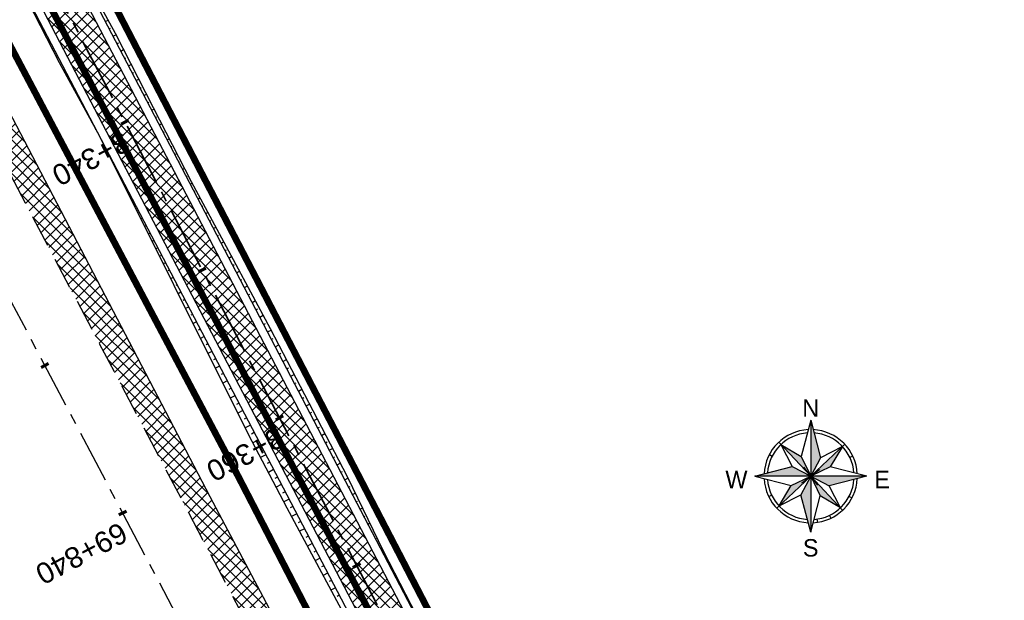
# Model space of a CAD drawing. Header units: metres. Extents: x 7529682 to 7533751, y 5721195 to 5727842.
# Tile 39 of 179: x 7531267 to 7531326, y 5724820 to 5724855. Entities that reach past the tile are written whole.
import ezdxf
from ezdxf.enums import TextEntityAlignment as Align

# ---------------------------------------------------------------- set-up
doc = ezdxf.new("R2010")
doc.units = ezdxf.units.M
for name, pattern in [('817-dzialki-09-05-04$0$HIDDEN', [0.375, 0.25, -0.125]), ('ACAD_ISO05W100', [33, 24, -3, 0, -3, 0, -3]), ('CENTER', [50.8, 31.75, -6.35, 6.35, -6.35]), ('CENTER2', [28.575, 19.05, -3.175, 3.175, -3.175]), ('HIDDEN', [9.525, 6.35, -3.175])]:
    doc.linetypes.add(name, pattern=pattern)
for name, color, linetype in [('C-DROGI-SYTUACJA', 7, 'Continuous'), ('C-DROGI-SYTUACJA-ETYKIETY', 7, 'Continuous'), ('D-hatch-pobocza', 131, 'Continuous'), ('D-pobocza', 60, 'Continuous'), ('D-rowy', 160, 'Continuous'), ('D-skarpa', 2, 'Continuous'), ('D-skarpa-kreskowanie', 2, 'Continuous')]:
    doc.layers.add(name, color=color, linetype=linetype)
for name, color, linetype, lineweight, true_color in [('D-ewidencja-numery', 7, 'Continuous', 50, 0x40ff00), ('D-hatch-ciag-pieszo-rowerowy', 7, 'Continuous', 13, 0xff9f80), ('D-LR-etap-III', 7, '817-dzialki-09-05-04$0$HIDDEN', 50, 0x00008f)]:
    doc.layers.add(name, color=color, linetype=linetype, lineweight=lineweight, true_color=true_color)
for name, color, linetype, lineweight in [('D-krawędzie', 3, 'Continuous', 30), ('D-obrzeża', 2, 'Continuous', 30), ('D-opisy', 2, 'Continuous', 30), ('D-oś', 10, 'CENTER', 30), ('D-pas-drogowy', 7, 'ACAD_ISO05W100', 50), ('PARSI', 252, 'Continuous', 13)]:
    doc.layers.add(name, color=color, linetype=linetype, lineweight=lineweight)
doc.layers.add('poprzeczki', color=7, linetype='Continuous', true_color=0x0000c7)
doc.styles.add('North Arrow Text', font='txt', dxfattribs={"height": 0.1})
doc.styles.get("Standard").update_dxf_attribs({"font": 'arial.ttf'})

# ---------------------------------------------------------------- blocks, each defined once
blk = doc.blocks.new('KRZYZ')
at = {"layer": 'PARSI'}
for p, q in [((0, -5), (0, 5)), ((5, 0), (-5, 0))]:
    blk.add_line(p, q, dxfattribs=at)
blk = doc.blocks.new('orientacja')
at = {"layer": 'D-opisy', "lineweight": 25}
h = blk.add_hatch(color=256, dxfattribs=at)
h.paths.add_polyline_path([(6529063.97, 5548109.12), (6529063.97, 5548093.21), (6529066.73, 5548098.47)])
h.paths.add_polyline_path([(6529072.97, 5548101.66), (6529063.97, 5548093.21), (6529069.55, 5548095.88)])
h.paths.add_polyline_path([(6529079.89, 5548093.21), (6529063.97, 5548093.21), (6529069.23, 5548090.45)])
h.paths.add_polyline_path([(6529063.97, 5548093.21), (6529066.65, 5548087.63), (6529072.42, 5548084.21)])
h.paths.add_polyline_path([(6529063.97, 5548093.21), (6529061.21, 5548087.94), (6529063.97, 5548077.29)])
h.paths.add_polyline_path([(6529063.97, 5548093.21), (6529058.4, 5548090.53), (6529054.98, 5548084.75)])
h.paths.add_polyline_path([(6529058.71, 5548095.97), (6529048.06, 5548093.21), (6529063.97, 5548093.21)])
h.paths.add_polyline_path([(6529061.29, 5548098.78), (6529055.52, 5548102.2), (6529063.97, 5548093.21)])
for points in [[(6529063.97, 5548109.12), (6529061.29, 5548098.78)], [(6529063.97, 5548109.12), (6529063.97, 5548077.29)], [(6529063.97, 5548109.12), (6529066.73, 5548098.47)], [(6529063.97, 5548093.21), (6529054.89, 5548102.87)], [(6529055.52, 5548102.2), (6529058.71, 5548095.97)], [(6529055.52, 5548102.2), (6529061.29, 5548098.78)], [(6529063.97, 5548093.21), (6529073.64, 5548102.28)], [(6529072.97, 5548101.66), (6529066.73, 5548098.47)], [(6529072.97, 5548101.66), (6529069.55, 5548095.88)], [(6529052.23, 5548099.36), (6529053.04, 5548098.94)], [(6529061.29, 5548098.78), (6529063.97, 5548093.21)], [(6529075.92, 5548098.95), (6529075.1, 5548098.55)], [(6529048.06, 5548093.21), (6529058.71, 5548095.97)], [(6529058.71, 5548095.97), (6529063.97, 5548093.21)], [(6529066.73, 5548098.47), (6529063.97, 5548093.21)], [(6529079.89, 5548093.21), (6529048.06, 5548093.21)], [(6529048.06, 5548093.21), (6529058.4, 5548090.53)], [(6529063.97, 5548093.21), (6529054.31, 5548084.13)], [(6529058.4, 5548090.53), (6529063.97, 5548093.21)], [(6529063.97, 5548093.21), (6529061.21, 5548087.94)], [(6529069.55, 5548095.88), (6529063.97, 5548093.21)], [(6529063.97, 5548093.21), (6529073.05, 5548083.54)], [(6529063.97, 5548093.21), (6529069.23, 5548090.45)], [(6529063.97, 5548093.21), (6529066.65, 5548087.63)], [(6529079.89, 5548093.21), (6529069.23, 5548090.45)], [(6529079.89, 5548093.21), (6529069.55, 5548095.88)], [(6529054.98, 5548084.75), (6529058.4, 5548090.53)], [(6529072.42, 5548084.21), (6529069.23, 5548090.45)], [(6529052.02, 5548087.46), (6529052.85, 5548087.86)], [(6529054.98, 5548084.75), (6529061.21, 5548087.94)], [(6529063.97, 5548077.29), (6529061.21, 5548087.94)], [(6529063.97, 5548077.29), (6529066.65, 5548087.63)], [(6529072.42, 5548084.21), (6529066.65, 5548087.63)], [(6529074.9, 5548087.47), (6529075.71, 5548087.05)], [(6529069.32, 5548082.08), (6529069.72, 5548081.26)], [(6529065.76, 5548080.99), (6529065.89, 5548080.09)]]:
    blk.add_lwpolyline(points, dxfattribs=at)
for radius, start, end in [(13.26, 92.995, 177.005), (12.34, 94.3434, 175.6566), (13.26, 2.995, 87.005), (12.34, 4.3434, 85.6566), (13.26, 182.995, 267.005), (12.34, 184.3434, 265.6566), (13.26, 272.995, 357.005), (12.34, 274.3434, 355.6566)]:
    blk.add_arc((6529063.97, 5548093.21), radius, start, end, dxfattribs=at)
at = {"layer": 'D-opisy', "lineweight": 25, "xscale": 0.6489600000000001, "yscale": 0.6489600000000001, "zscale": 0.6489600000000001, "rotation": 306.822681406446}
blk.add_blockref('KRZYZ', (6529063.97, 5548093.21), dxfattribs=at)
at = {"layer": 'D-opisy', "lineweight": 25, "style": 'North Arrow Text'}
for s, p in [('N', (6529063.97, 5548108.61)), ('W', (6529042.87, 5548088.29)), ('E', (6529084.28, 5548088.29)), ('S', (6529063.97, 5548068.88))]:
    blk.add_text(s, height=4.96, dxfattribs=at).set_placement(p, align=Align.BOTTOM_CENTER)
blk = doc.blocks.new('AeccTickLine')
at = {"color": 0, "linetype": 'ByBlock', "lineweight": -2}
blk.add_line((0, 1), (0, -1), dxfattribs=at)

msp = doc.modelspace()

# ---------------------------------------------------------------- hatches: boundary and pattern name
at = {"layer": 'D-hatch-ciag-pieszo-rowerowy'}
h = msp.add_hatch(dxfattribs=at)
h.set_pattern_fill('ANSI37', color=256, scale=0.15, style=0)
h.set_pattern_definition([(45, (0.88535, 0.46493), (-0.33675960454, 0.33675960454), []), (135, (0.88535, 0.46493), (-0.33675960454, -0.33675960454), [])])
h.paths.add_polyline_path([(7531176.002, 5725035.633), (7531173.776, 5725034.493), (7531202.515, 5724979.795), (7531233.696, 5724920.95), (7531258.824, 5724873.473), (7531292.225, 5724809.507), (7531303.703, 5724787.477), (7531306.47, 5724787.579), (7531294.441, 5724810.665), (7531261.037, 5724874.637), (7531235.905, 5724922.12), (7531204.726, 5724980.962)])
at = {"layer": 'D-hatch-pobocza'}
h = msp.add_hatch(dxfattribs=at)
h.set_pattern_fill('ANSI37', color=256, scale=0.15, style=0)
h.set_pattern_definition([(45, (0, 0), (-0.33675960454, 0.33675960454), []), (135, (0, 0), (-0.33675960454, -0.33675960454), [])])
h.paths.add_polyline_path([(7531224.12, 5724929.62), (7531213.15, 5724949.98), (7531200.73, 5724973.91), (7531188.83, 5724996.41), (7531176.89, 5725019.33), (7531166.91, 5725038.07), (7531158.98, 5725054.059), (7531158.142, 5725051.386), (7531167.38, 5725033.767), (7531197.165, 5724976.988), (7531228.151, 5724918.034), (7531253.153, 5724870.491), (7531286.796, 5724806.654), (7531296.235, 5724788.675), (7531298.776, 5724787.518), (7531278.14, 5724826.49), (7531263.88, 5724853.83), (7531259.01, 5724862.85), (7531247.51, 5724884.88), (7531235.21, 5724908.21)])

# ---------------------------------------------------------------- linework, layer by layer
at = {"layer": 'C-DROGI-SYTUACJA', "color": 10, "linetype": 'CENTER2', "lineweight": 35, "ltscale": 0.2}
msp.add_lwpolyline([(7531156.869, 5725074.83), (7531166.993, 5725055.55, -0.068732), (7531168.479, 5725051.432), (7531169.1, 5725048.503, 0.068783), (7531171.89, 5725040.776), (7531203.621, 5724980.378), (7531234.8, 5724921.535), (7531259.931, 5724874.055), (7531293.333, 5724810.086), (7531313.16, 5724772.033), (7531341.529, 5724719.923, -0.009023), (7531346.533, 5724710.322), (7531363.735, 5724675.815), (7531380.065, 5724644.823), (7531398.584, 5724609.363), (7531424.897, 5724559.228), (7531446.142, 5724518.961), (7531474.816, 5724464.452), (7531498.201, 5724419.897)], format="xyb", dxfattribs=at)
at = {"layer": 'D-ewidencja-numery', "color": 12, "ltscale": 15, "true_color": 0xc70000}
msp.add_lwpolyline([(7531166.31, 5725074.58), (7531172.29, 5725062.58), (7531170.59, 5725055.606), (7531173.733, 5725044.081), (7531215.342, 5724964.86), (7531238.054, 5724921.685), (7531262.39, 5724875.283), (7531295.587, 5724811.266), (7531348.488, 5724712.363), (7531363.741, 5724682.684), (7531366.987, 5724675.865), (7531382.541, 5724646.111), (7531401.299, 5724610.875), (7531428.965, 5724558.862), (7531449.111, 5724520.398), (7531477.293, 5724465.831), (7531500.996, 5724421.113)], dxfattribs=at)
at = {"layer": 'D-krawędzie', "linetype": 'HIDDEN', "ltscale": 0.3, "flags": 128}
msp.add_lwpolyline([(7530572.01, 5726166.06), (7530620.381, 5726072.761), (7530641.555, 5726032.008), (7530660.961, 5725995.07), (7530689.128, 5725941.54), (7530707.336, 5725907.032), (7530725.256, 5725873.093), (7530743.97, 5725837.654), (7530770.527, 5725787.119), (7530787.864, 5725754.267), (7530809.898, 5725712.542), (7530824.739, 5725684.389), (7530840.856, 5725653.693), (7530860.675, 5725616.154), (7530865.283, 5725607.394), (7530878.05, 5725583.08), (7530918.172, 5725507.178), (7530950.163, 5725446.305), (7530993.419, 5725364.265), (7531022.766, 5725308.719), (7531053.81, 5725249.872), (7531081.166, 5725197.875), (7531103.902, 5725154.541), (7531128.123, 5725108.448), (7531149.3, 5725068.25), (7531167.38, 5725033.767), (7531197.165, 5724976.988), (7531228.151, 5724918.034), (7531253.153, 5724870.491), (7531286.796, 5724806.654), (7531306.74, 5724768.665), (7531335.094, 5724714.652), (7531357.319, 5724672.439), (7531373.645, 5724641.454), (7531392.162, 5724605.999), (7531418.48, 5724555.853), (7531439.727, 5724515.582), (7531468.399, 5724461.077), (7531491.782, 5724416.528), (7531531.99, 5724339.833), (7531557.227, 5724291.659), (7531569.852, 5724267.577), (7531591.376, 5724226.548), (7531610.004, 5724191.103), (7531616.883, 5724177.999), (7531629.985, 5724153.025), (7531641.007, 5724132.022), (7531664.906, 5724087.617), (7531677.644, 5724064.786), (7531683.112, 5724054.988), (7531686.753, 5724048.18), (7531695.448, 5724031.697), (7531703.749, 5724015.917), (7531709.214, 5724005.514), (7531719.389, 5723986.147), (7531726.295, 5723973), (7531732.741, 5723960.736), (7531735.13, 5723956.19)], dxfattribs=at)
at = {"layer": 'D-LR-etap-III', "ltscale": 10, "flags": 128}
msp.add_lwpolyline([(7531750.474, 5723895.103, 0.4, 0.4, 0), (7531750.505, 5723895.13, 0.4, 0.4, 0), (7531682.71, 5724022.92, 0.4, 0.4, 0), (7531619.177, 5724147.204, 0.4, 0.4, 0), (7531592.309, 5724198.489, 0.4, 0.4, 0), (7531553.264, 5724272.919, 0.4, 0.4, 0), (7531504.02, 5724366.79, 0.4, 0.4, 0), (7531482.09, 5724407.62, 0.4, 0.4, 0), (7531412.35, 5724541.183, 0.4, 0.4, 0), (7531388.464, 5724586.93, 0.4, 0.4, 0), (7531345.12, 5724669.94, 0.4, 0.4, 0), (7531127.66, 5725081.67, 0.4, 0.4, 0), (7531059.253, 5725211.041, 0.4, 0.4, 0), (7531008.007, 5725307.954, 0.4, 0.4, 0), (7530964.182, 5725390.836, 0.4, 0.4, 0), (7530914.557, 5725484.684, 0.4, 0.4, 0), (7530865.243, 5725577.494, 0.4, 0.4, 0), (7530840.085, 5725624.059, 0.4, 0.4, 0), (7530802.56, 5725694.925, 0.4, 0.4, 0), (7530755.54, 5725787.51, 0.4, 0.4, 0), (7530708.718, 5725876.303, 0.4, 0.4, 0), (7530695.12, 5725902.09, 0.4, 0.4, 0), (7530642.914, 5726001.078, 0.4, 0.4, 0), (7530634.935, 5726016.147, 0.4, 0.4, 0), (7530610.82, 5726061.93, 0.4, 0.4, 0), (7530610.82, 5726061.93, 0.4, 0.4, 0), (7530607.21, 5726063.51, 0.4, 0.4, 0), (7530597.42, 5726080.68, 0.4, 0.4, 0), (7530591.16, 5726088.44, 0.4, 0.4, 0), (7530581.28, 5726107.21, 0.4, 0.4, 0), (7530571.29, 5726130.56, 0.4, 0.4, 0), (7530549.555, 5726171.527, 0.4, 0.4, 0), (7530531.014, 5726206.474, 0.4, 0.4, 0), (7530516.461, 5726236.017, 0.4, 0.4, 0), (7530500.799, 5726266.141, 0.4, 0.4, 0), (7530491.35, 5726283.94, 0.4, 0.4, 0), (7530482.4, 5726303.41, 0.4, 0.4, 0), (7530482.4, 5726303.41, 0.4, 0.4, 0), (7530450.41, 5726357.28, 0.4, 0.4, 0), (7530397.759, 5726458.5, 0.4, 0.4, 0), (7530334.708, 5726583.665, 0.4, 0.4, 0), (7530303.939, 5726645.168, 0.4, 0.4, 0), (7530300.51, 5726651.778, 0.4, 0.4, 0), (7530289.214, 5726671.967, 0.4, 0.4, 0), (7530281.54, 5726685.57, 0.4, 0.4, 0), (7530261.371, 5726724.163, 0.4, 0.4, 0), (7530254.03, 5726738.21, 0.4, 0.4, 0), (7530197.22, 5726845.06, 0.4, 0.4, 0), (7530194.71, 5726849.15, 0.4, 0.4, 0), (7530195.92, 5726850.75, 0.4, 0.4, 0), (7530170.547, 5726892.961, 0.4, 0.4, 0), (7530143.175, 5726945.066, 0.4, 0.4, 0), (7530105.06, 5727018.32, 0.4, 0.4, 0), (7530100.06, 5727027.16, 0.4, 0.4, 0), (7530062.319, 5727099.625, 0.4, 0.4, 0), (7530015.379, 5727189.42, 0.4, 0.4, 0), (7529983.208, 5727250.207, 0.4, 0.4, 0), (7529953.284, 5727306.747, 0.4, 0.4, 0), (7529900.671, 5727406.159, 0.4, 0.4, 0), (7529890.63, 5727425.131, 0.4, 0.4, 0), (7529875.155, 5727454.426, 0.4, 0.4, 0), (7529857.56, 5727487.787, 0.4, 0.4, 0), (7529835.194, 5727530.193, 0.4, 0.4, 0), (7529811.741, 5727574.662, 0.4, 0.4, 0), (7529792.102, 5727611.923, 0.4, 0.4, 0), (7529768.066, 5727657.47, 0.4, 0.4, 0), (7529755.211, 5727682.131, 0.4, 0.4, 0), (7529753.31, 5727681.13, 0.4, 0.4, 0), (7529739.21, 5727707.77, 0.4, 0.4, 0), (7529735.395, 5727711.252, 0.4, 0.4, 0), (7529725.42, 5727730.2, 0.4, 0.4, 0), (7529723.55, 5727729.88, 0.4, 0.4, 0), (7529695.567, 5727782.932, 0.4, 0.4, 0), (7529717.68, 5727794.024, 0.4, 0.4, 0), (7529736.275, 5727758.647, 0.4, 0.4, 0), (7529736.275, 5727758.647, 0.4, 0.4, 0), (7529744.511, 5727750.406, 0.4, 0.4, 0), (7529744.511, 5727750.406, 0.4, 0.4, 0), (7529750.283, 5727738.55, 0.4, 0.4, 0), (7529777.109, 5727687.569, 0.4, 0.4, 0), (7529796.515, 5727651.33, 0.4, 0.4, 0), (7529814.938, 5727616.793, 0.4, 0.4, 0), (7529839.007, 5727572.304, 0.4, 0.4, 0), (7529860.618, 5727532.509, 0.4, 0.4, 0), (7529882.349, 5727491.504, 0.4, 0.4, 0), (7529904.865, 5727449.096, 0.4, 0.4, 0), (7529920.747, 5727418.885, 0.4, 0.4, 0), (7529946.677, 5727368.547, 0.4, 0.4, 0), (7529972.025, 5727320.573, 0.4, 0.4, 0), (7529987.74, 5727290.153, 0.4, 0.4, 0), (7529996.497, 5727273.662, 0.4, 0.4, 0), (7530017.541, 5727234.203, 0.4, 0.4, 0), (7530033.054, 5727204.864, 0.4, 0.4, 0), (7530051.623, 5727170.223, 0.4, 0.4, 0), (7530069.277, 5727137.016, 0.4, 0.4, 0), (7530089.385, 5727097.534, 0.4, 0.4, 0), (7530109.713, 5727060.747, 0.4, 0.4, 0), (7530136.77, 5727011.64, 0.4, 0.4, 0), (7530162.447, 5726962.744, 0.4, 0.4, 0), (7530187.674, 5726916.992, 0.4, 0.4, 0), (7530207.821, 5726879.335, 0.4, 0.4, 0), (7530230.626, 5726834.519, 0.4, 0.4, 0), (7530262.288, 5726776.618, 0.4, 0.4, 0), (7530277.51, 5726760.213, 0.4, 0.4, 0), (7530286.037, 5726744.107, 0.4, 0.4, 0), (7530288.097, 5726735.884, 0.4, 0.4, 0), (7530290.394, 5726725.047, 0.4, 0.4, 0), (7530296.177, 5726713.583, 0.4, 0.4, 0), (7530302.726, 5726701.182, 0.4, 0.4, 0), (7530325.685, 5726657.466, 0.4, 0.4, 0), (7530343.244, 5726623.649, 0.4, 0.4, 0), (7530360.23, 5726591.747, 0.4, 0.4, 0), (7530383.209, 5726548.059, 0.4, 0.4, 0), (7530406.018, 5726503.606, 0.4, 0.4, 0), (7530427.465, 5726462.62, 0.4, 0.4, 0), (7530447.928, 5726424.388, 0.4, 0.4, 0), (7530471.127, 5726379.921, 0.4, 0.4, 0), (7530490.501, 5726343.033, 0.4, 0.4, 0), (7530509.499, 5726306.733, 0.4, 0.4, 0), (7530529.89, 5726267.244, 0.4, 0.4, 0), (7530543.852, 5726238.99, 0.4, 0.4, 0), (7530554.809, 5726218.944, 0.4, 0.4, 0), (7530559.027, 5726212.223, 0.4, 0.4, 0), (7530563.061, 5726206.41, 0.4, 0.4, 0), (7530566.934, 5726200.464, 0.4, 0.4, 0), (7530569.771, 5726194.902, 0.4, 0.4, 0), (7530571.473, 5726191.282, 0.4, 0.4, 0), (7530572.839, 5726188.025, 0.4, 0.4, 0), (7530575.295, 5726182.035, 0.4, 0.4, 0), (7530579.737, 5726173.306, 0.4, 0.4, 0), (7530583.3, 5726167.41, 0.4, 0.4, 0), (7530593.4, 5726163.33, 0.4, 0.4, 0), (7530598.618, 5726155.264, 0.4, 0.4, 0), (7530608.258, 5726140.497, 0.4, 0.4, 0), (7530603.27, 5726136.83, 0.4, 0.4, 0), (7530606.53, 5726131.84, 0.4, 0.4, 0), (7530604.239, 5726124.217, 0.4, 0.4, 0), (7530605.847, 5726121.63, 0.4, 0.4, 0), (7530608.972, 5726116.164, 0.4, 0.4, 0), (7530618.114, 5726097.791, 0.4, 0.4, 0), (7530651.213, 5726034.96, 0.4, 0.4, 0), (7530670.244, 5725998.611, 0.4, 0.4, 0), (7530698.075, 5725945.953, 0.4, 0.4, 0), (7530716.506, 5725911.305, 0.4, 0.4, 0), (7530735.223, 5725875.667, 0.4, 0.4, 0), (7530752.504, 5725842.155, 0.4, 0.4, 0), (7530778.311, 5725793.501, 0.4, 0.4, 0), (7530797.5, 5725756.382, 0.4, 0.4, 0), (7530812.519, 5725728.289, 0.4, 0.4, 0), (7530820.039, 5725713.16, 0.4, 0.4, 0), (7530822.422, 5725710.194, 0.4, 0.4, 0), (7530833.155, 5725688.801, 0.4, 0.4, 0), (7530849.629, 5725656.159, 0.4, 0.4, 0), (7530867.983, 5725621.964, 0.4, 0.4, 0), (7530872.63, 5725612.888, 0.4, 0.4, 0), (7530880.354, 5725597.595, 0.4, 0.4, 0), (7530883.839, 5725593.389, 0.4, 0.4, 0), (7530891.782, 5725587.763, 0.4, 0.4, 0), (7530895.039, 5725584.281, 0.4, 0.4, 0), (7530897.034, 5725580.941, 0.4, 0.4, 0), (7530900.952, 5725579.946, 0.4, 0.4, 0), (7530904.81, 5725571.977, 0.4, 0.4, 0), (7530903.682, 5725568.566, 0.4, 0.4, 0), (7530908.901, 5725558.845, 0.4, 0.4, 0), (7530910.252, 5725545.672, 0.4, 0.4, 0), (7530912.873, 5725538.646, 0.4, 0.4, 0), (7530945.278, 5725478.464, 0.4, 0.4, 0), (7530959.692, 5725450.246, 0.4, 0.4, 0), (7531002.827, 5725368.192, 0.4, 0.4, 0), (7531044.704, 5725290.314, 0.4, 0.4, 0), (7531064.099, 5725253.213, 0.4, 0.4, 0), (7531083.01, 5725216.678, 0.4, 0.4, 0), (7531113.013, 5725158.466, 0.4, 0.4, 0), (7531137.364, 5725113.071, 0.4, 0.4, 0), (7531150.831, 5725086.712, 0.4, 0.4, 0), (7531159.746, 5725076.641, 0.4, 0.4, 0), (7531166.31, 5725074.58, 0.4, 0.4, 0), (7531172.29, 5725062.58, 0.4, 0.4, 0), (7531170.59, 5725055.606, 0.4, 0.4, 0), (7531173.733, 5725044.081, 0.4, 0.4, 0), (7531215.342, 5724964.86, 0.4, 0.4, 0), (7531238.054, 5724921.685, 0.4, 0.4, 0), (7531262.39, 5724875.283, 0.4, 0.4, 0), (7531295.587, 5724811.266, 0.4, 0.4, 0), (7531348.488, 5724712.363, 0.4, 0.4, 0), (7531363.741, 5724682.684, 0.4, 0.4, 0), (7531366.987, 5724675.865, 0.4, 0.4, 0), (7531382.541, 5724646.111, 0.4, 0.4, 0), (7531401.299, 5724610.875, 0.4, 0.4, 0), (7531428.965, 5724558.862, 0.4, 0.4, 0), (7531449.111, 5724520.398, 0.4, 0.4, 0), (7531477.293, 5724465.831, 0.4, 0.4, 0), (7531500.996, 5724421.113, 0.4, 0.4, 0), (7531512.122, 5724400.549, 0.4, 0.4, 0), (7531513.782, 5724396.757, 0.4, 0.4, 0), (7531526.32, 5724379.39, 0.4, 0.4, 0), (7531566.784, 5724302.736, 0.4, 0.4, 0), (7531612.277, 5724225.61, 0.4, 0.4, 0), (7531620.493, 5724210.548, 0.4, 0.4, 0), (7531631.578, 5724196.258, 0.4, 0.4, 0), (7531653.484, 5724152.434, 0.4, 0.4, 0), (7531661.151, 5724128.494, 0.4, 0.4, 0), (7531673.881, 5724101.186, 0.4, 0.4, 0), (7531684.691, 5724081.184, 0.4, 0.4, 0), (7531699.212, 5724051.17, 0.4, 0.4, 0), (7531704.034, 5724040.584, 0.4, 0.4, 0), (7531704.034, 5724040.584, 0.4, 0.4, 0), (7531703.913, 5724037.17, 0.4, 0.4, 0), (7531736.42, 5723969.232, 0.4, 0.4, 0), (7531738.285, 5723967.699, 0.4, 0.4, 0), (7531742.181, 5723962.346, 0.4, 0.4, 0), (7531744.286, 5723958.616, 0.4, 0.4, 0), (7531755.393, 5723944.193, 0.4, 0.4, 0), (7531758.69, 5723936.76, 0.4, 0.4, 0), (7531780.08, 5723929.25, 0.4, 0.4, 0), (7531792.612, 5723906.338, 0.4, 0.4, 0), (7531792.612, 5723906.338, 0.4, 0.4, 0), (7531756.962, 5723883.055, 0.4, 0.4, 0), (7531750.46, 5723895.13, 0.4, 0.4, 0), (7531750.46, 5723895.13, 0, 0, 0)], format="xyseb", dxfattribs=at)
at = {"layer": 'D-obrzeża'}
for points in [[(7531306.47, 5724787.579), (7531294.441, 5724810.665), (7531261.037, 5724874.637), (7531235.905, 5724922.12), (7531204.726, 5724980.962), (7531173.078, 5725041.197, -0.068789), (7531170.289, 5725048.924), (7531169.644, 5725051.962, 0.068574), (7531168.256, 5725055.815), (7531166.709, 5725058.764, -0.29099), (7531166.888, 5725060.903), (7531168.105, 5725062.505)], [(7531162.547, 5725061.318), (7531165.882, 5725054.959, -0.068574), (7531167.27, 5725051.106), (7531167.915, 5725048.068, 0.068789), (7531170.704, 5725040.34), (7531202.515, 5724979.795), (7531233.696, 5724920.95), (7531258.824, 5724873.473), (7531292.225, 5724809.507), (7531312.052, 5724771.454), (7531340.423, 5724719.339, -0.00902), (7531345.426, 5724709.741), (7531362.629, 5724675.233), (7531378.958, 5724644.242), (7531397.477, 5724608.783), (7531423.79, 5724558.646), (7531445.036, 5724518.378), (7531473.71, 5724463.87), (7531497.095, 5724419.316), (7531505.905, 5724402.511, -0.033171), (7531508.586, 5724396.451), (7531511.248, 5724389.164)]]:
    msp.add_lwpolyline(points, format="xyb", dxfattribs=at)
at = {"layer": 'D-oś', "ltscale": 0.1}
msp.add_lwpolyline([(7531488.683, 5724414.901), (7531465.302, 5724459.448), (7531436.63, 5724513.951), (7531415.383, 5724554.223), (7531389.061, 5724604.375), (7531370.545, 5724639.828), (7531354.222, 5724670.808), (7531331.996, 5724713.024), (7531303.641, 5724767.038), (7531283.699, 5724805.024), (7531250.055, 5724868.862), (7531225.053, 5724916.406), (7531194.065, 5724975.362), (7531164.28, 5725032.142), (7531146.202, 5725066.622)], dxfattribs=at)
at = {"layer": 'D-pas-drogowy', "ltscale": 0.2, "flags": 128}
msp.add_lwpolyline([(7531633.019, 5724182.834, 0.4, 0.4, 0), (7531617.559, 5724211.608, 0.4, 0.4, 0), (7531566.784, 5724302.736, 0.4, 0.4, 0), (7531538.419, 5724356.47, 0.4, 0.4, 0), (7531526.32, 5724379.39, 0.4, 0.4, 0), (7531516.102, 5724393.607, 0.4, 0.4, 0.001485), (7531513.78, 5724396.838, 0.4, 0.4, 0), (7531501.87, 5724413.41, 0.4, 0.4, 0), (7531474.926, 5724464.508, 0.4, 0.4, 0), (7531446.2, 5724518.992, 0.4, 0.4, 0), (7531424.962, 5724559.262, 0.4, 0.4, 0), (7531398.444, 5724609.566, 0.4, 0.4, 0), (7531379.647, 5724645.216, 0.4, 0.4, 0), (7531365.23, 5724672.56, 0.4, 0.4, 0), (7531341.306, 5724717.915, 0.4, 0.4, 0), (7531312.9, 5724771.789, 0.4, 0.4, 0), (7531292.591, 5724810.307, 0.4, 0.4, 0), (7531259.392, 5724873.271, 0.4, 0.4, 0), (7531233.74, 5724921.923, 0.4, 0.4, 0), (7531203.073, 5724980.092, 0.4, 0.4, 0), (7531173.471, 5725036.225, 0.4, 0.4, 0), (7531168.27, 5725046.09, 0.4, 0.4, 0), (7531172.29, 5725062.58, 0.4, 0.4, 0), (7531166.31, 5725074.58, 0.4, 0.4, 0), (7531150.32, 5725079.6, 0.4, 0.4, 0), (7531141.5, 5725096.43, 0.4, 0.4, 0), (7531109.312, 5725157.814, 0.4, 0.4, 0), (7531086.641, 5725201.048, 0.4, 0.4, 0), (7531059.198, 5725253.384, 0.4, 0.4, 0), (7531028.207, 5725312.489, 0.4, 0.4, 0), (7530999.105, 5725367.99, 0.4, 0.4, 0), (7530956.248, 5725449.725, 0.4, 0.4, 0), (7530924.398, 5725510.464, 0.4, 0.4, 0), (7530897.51, 5725561.74, 0.4, 0.4, 0), (7530894.46, 5725566.14, 0.4, 0.4, 0), (7530892.16, 5725570.49, 0.4, 0.4, 0), (7530869.363, 5725613.307, 0.4, 0.4, 0), (7530861.694, 5725627.705, 0.4, 0.4, 0), (7530852.74, 5725644.52, 0.4, 0.4, 0), (7530831.51, 5725684.2, 0.4, 0.4, 0), (7530811.13, 5725722.52, 0.4, 0.4, 0), (7530792.348, 5725757.941, 0.4, 0.4, 0), (7530768.03, 5725803.8, 0.4, 0.4, 0), (7530748.769, 5725840.179, 0.4, 0.4, 0), (7530727.7, 5725879.97, 0.4, 0.4, 0), (7530712.098, 5725909.545, 0.4, 0.4, 0), (7530693.644, 5725944.645, 0.4, 0.4, 0), (7530665.702, 5725997.539, 0.4, 0.4, 0), (7530641.76, 5726042.88, 0.4, 0.4, 0), (7530616.5, 5726091.48, 0.4, 0.4, 0), (7530604.628, 5726114.32, 0.4, 0.4, -0.007763), (7530602.5, 5726118.43, 0.4, 0.4, 0), (7530603.992, 5726123.395, 0.4, 0.4, 0), (7530606.53, 5726131.84, 0.4, 0.4, 0), (7530603.27, 5726136.83, 0.4, 0.4, 0), (7530593.776, 5726151.369, 0.4, 0.4, 0), (7530590.203, 5726156.84, 0.4, 0.4, 0), (7530583.3, 5726167.41, 0.4, 0.4, 0), (7530580.578, 5726170.428, 0.4, 0.4, 0), (7530575.85, 5726175.67, 0.4, 0.4, 0), (7530569.01, 5726186.66, 0.4, 0.4, 0), (7530562.555, 5726199.189, 0.4, 0.4, 0), (7530555.67, 5726211.39, 0.4, 0.4, 0), (7530548.29, 5726224.23, 0.4, 0.4, 0), (7530540.58, 5726237.71, 0.4, 0.4, 0), (7530532.68, 5726252.65, 0.4, 0.4, 0), (7530524.06, 5726269.35, 0.4, 0.4, 0), (7530502.82, 5726309.91, 0.4, 0.4, 0), (7530488.83, 5726336.63, 0.4, 0.4, 0), (7530466.03, 5726380.16, 0.4, 0.4, 0), (7530438.47, 5726432.77, 0.4, 0.4, 0), (7530424.53, 5726459.09, 0.4, 0.4, 0), (7530401.63, 5726502.97, 0.4, 0.4, 0), (7530383.38, 5726538.06, 0.4, 0.4, 0), (7530353.97, 5726593.52, 0.4, 0.4, 0), (7530338.47, 5726622.74, 0.4, 0.4, 0), (7530322.01, 5726653.88, 0.4, 0.4, 0), (7530297.54, 5726700.33, 0.4, 0.4, 0), (7530287.38, 5726719.6, 0.4, 0.4, 0), (7530285.95, 5726722.316, 0.4, 0.4, 0), (7530280.26, 5726733.12, 0.4, 0.4, 0), (7530266.73, 5726758.74, 0.4, 0.4, 0), (7530260.42, 5726770.47, 0.4, 0.4, 0), (7530253.25, 5726783.82, 0.4, 0.4, 0), (7530244.95, 5726799.33, 0.4, 0.4, 0), (7530239.39, 5726808.49, 0.4, 0.4, 0), (7530238.29, 5726807.9, 0.4, 0.4, 0), (7530218.11, 5726850.67, 0.4, 0.4, 0), (7530175.907, 5726928.168, 0.4, 0.4, 0), (7530096.68, 5727076.15, 0.4, 0.4, 0), (7530094.68, 5727079.89, 0.4, 0.4, 0), (7530064.597, 5727135.523, 0.4, 0.4, 0), (7530046.731, 5727168.892, 0.4, 0.4, 0), (7530025.803, 5727208.461, 0.4, 0.4, 0), (7530012.847, 5727232.979, 0.4, 0.4, 0), (7529994.15, 5727268.45, 0.4, 0.4, 0), (7529981.671, 5727291.93, 0.4, 0.4, 0), (7529949.89, 5727351.73, 0.4, 0.4, 0), (7529924.75, 5727399.03, 0.4, 0.4, 0), (7529915.516, 5727417.1, 0.4, 0.4, 0), (7529885.83, 5727475.19, 0.4, 0.4, 0), (7529862.56, 5727519.97, 0.4, 0.4, 0), (7529852.985, 5727538.191, 0.4, 0.4, 0), (7529836.513, 5727569.511, 0.4, 0.4, 0), (7529815.369, 5727609.141, 0.4, 0.4, 0), (7529792.795, 5727651.247, 0.4, 0.4, 0), (7529774.199, 5727685.858, 0.4, 0.4, 0), (7529746.966, 5727736.059, 0.4, 0.4, 0), (7529733.92, 5727757.62, 0.4, 0.4, 0), (7529708.607, 5727806.389, 0.4, 0.4, 0), (7529688.492, 5727796.345, 0.4, 0.4, 0), (7529723.55, 5727729.88, 0.4, 0.4, 0), (7529725.42, 5727730.2, 0.4, 0.4, 0), (7529735.38, 5727711.28, 0.4, 0.4, 0), (7529739.21, 5727707.77, 0.4, 0.4, 0), (7529753.31, 5727681.13, 0.4, 0.4, 0), (7529755.178, 5727682.114, 0.4, 0.4, 0), (7529792.102, 5727611.923, 0.4, 0.4, 0), (7529811.741, 5727574.662, 0.4, 0.4, 0), (7529835.194, 5727530.193, 0.4, 0.4, 0), (7529857.56, 5727487.787, 0.4, 0.4, 0), (7529875.155, 5727454.426, 0.4, 0.4, 0), (7529890.63, 5727425.131, 0.4, 0.4, 0), (7529900.671, 5727406.159, 0.4, 0.4, 0), (7529953.284, 5727306.747, 0.4, 0.4, 0), (7529983.208, 5727250.207, 0.4, 0.4, 0), (7530015.379, 5727189.42, 0.4, 0.4, 0), (7530062.319, 5727099.625, 0.4, 0.4, 0), (7530100.06, 5727027.16, 0.4, 0.4, 0), (7530105.06, 5727018.32, 0.4, 0.4, 0), (7530143.175, 5726945.066, 0.4, 0.4, 0), (7530170.547, 5726892.961, 0.4, 0.4, 0), (7530195.92, 5726850.75, 0.4, 0.4, 0), (7530194.71, 5726849.15, 0.4, 0.4, 0), (7530197.22, 5726845.06, 0.4, 0.4, 0), (7530254.03, 5726738.21, 0.4, 0.4, 0), (7530261.371, 5726724.163, 0.4, 0.4, 0), (7530281.54, 5726685.57, 0.4, 0.4, 0), (7530289.214, 5726671.967, 0.4, 0.4, 0), (7530300.51, 5726651.778, 0.4, 0.4, 0), (7530303.939, 5726645.168, 0.4, 0.4, 0), (7530334.708, 5726583.665, 0.4, 0.4, 0), (7530397.759, 5726458.5, 0.4, 0.4, 0), (7530450.41, 5726357.28, 0.4, 0.4, 0), (7530482.4, 5726303.41, 0.4, 0.4, 0), (7530483.688, 5726301.003, 0.4, 0.4, 0), (7530491.35, 5726283.94, 0.4, 0.4, 0), (7530512.67, 5726243.78, 0.4, 0.4, 0), (7530529.43, 5726209.46, 0.4, 0.4, 0), (7530571.29, 5726130.56, 0.4, 0.4, 0), (7530581.28, 5726107.21, 0.4, 0.4, 0), (7530591.16, 5726088.44, 0.4, 0.4, 0), (7530597.42, 5726080.68, 0.4, 0.4, 0), (7530607.21, 5726063.51, 0.4, 0.4, 0), (7530610.82, 5726061.93, 0.4, 0.4, 0), (7530634.935, 5726016.147, 0.4, 0.4, 0), (7530642.914, 5726001.078, 0.4, 0.4, 0), (7530695.12, 5725902.09, 0.4, 0.4, 0), (7530708.718, 5725876.303, 0.4, 0.4, 0), (7530755.54, 5725787.51, 0.4, 0.4, 0), (7530802.56, 5725694.925, 0.4, 0.4, 0), (7530840.085, 5725624.059, 0.4, 0.4, 0), (7530865.243, 5725577.494, 0.4, 0.4, 0), (7530914.557, 5725484.684, 0.4, 0.4, 0), (7530964.182, 5725390.836, 0.4, 0.4, 0), (7531008.007, 5725307.954, 0.4, 0.4, 0), (7531059.253, 5725211.041, 0.4, 0.4, 0), (7531127.66, 5725081.67, 0.4, 0.4, 0), (7531345.12, 5724669.94, 0.4, 0.4, 0), (7531388.464, 5724586.93, 0.4, 0.4, 0), (7531412.35, 5724541.183, 0.4, 0.4, 0), (7531482.09, 5724407.62, 0.4, 0.4, 0), (7531504.02, 5724366.79, 0.4, 0.4, 0), (7531519.374, 5724337.52, 0.4, 0.4, 0), (7531563.749, 5724252.932, 0.4, 0.4, 0), (7531602.175, 5724179.681, 0.4, 0.4, 0), (7531619.177, 5724147.204, 0.4, 0.4, 0), (7531625.038, 5724135.635, 0.4, 0.4, 0), (7531656.796, 5724073.316, 0.4, 0.4, 0), (7531675.12, 5724037.36, 0.4, 0.4, 0), (7531682.71, 5724022.92, 0.4, 0.4, 0), (7531705.565, 5723979.811, 0.4, 0.4, 0), (7531736.606, 5723921.262, 0.4, 0.4, 0), (7531750.46, 5723895.13, 0.4, 0.4, 0), (7531740.77, 5723886.56, 0.4, 0.4, 0), (7531732.86, 5723885, 0.4, 0.4, 0), (7531722.18, 5723887.77, 0.4, 0.4, 0), (7531729.87, 5723862.17, 0.4, 0.4, 0), (7531742.92, 5723861.93, 0.4, 0.4, 0), (7531763.71, 5723859.52, 0.4, 0.4, 0), (7531768.42, 5723854.12, 0.4, 0.4, 0), (7531787.42, 5723817.97, 0.4, 0.4, 0), (7531795.57, 5723809.82, 0.4, 0.4, 0), (7531816.347, 5723819.85, 0.4, 0.4, 0), (7531816.347, 5723819.85, 0.4, 0.4, 0), (7531805.06, 5723843.23, 0.4, 0.4, 0), (7531803.61, 5723886.23, 0.4, 0.4, 0), (7531803.61, 5723886.23, 0.4, 0.4, 0), (7531780.08, 5723929.25, 0.4, 0.4, 0), (7531758.69, 5723936.76, 0.4, 0.4, 0), (7531749.359, 5723946.412, 0.4, 0.4, 0), (7531742.71, 5723953.29, 0.4, 0.4, 0), (7531735.177, 5723967.878, 0.4, 0.4, 0), (7531722.37, 5723992.68, 0.4, 0.4, 0), (7531705.042, 5724030.886, 0.4, 0.4, 0), (7531699.47, 5724043.17, 0.4, 0.4, 0), (7531692.69, 5724058.11, 0.4, 0.4, 0), (7531679.672, 5724084.017, 0.4, 0.4, 0), (7531674.55, 5724094.21, 0.4, 0.4, 0), (7531666.633, 5724114.003, 0.4, 0.4, 0), (7531649, 5724153.82, 0.4, 0.4, 0), (7531641.49, 5724149.34, 0.4, 0.4, 0), (7531626.04, 5724179.34, 0.4, 0.4, 0), (7531633.03, 5724182.84, 0, 0, 0)], format="xyseb", dxfattribs=at)
at = {"layer": 'D-pobocza'}
for points in [[(7531307.023, 5724787.599), (7531294.884, 5724810.896), (7531261.48, 5724874.869), (7531236.347, 5724922.354), (7531205.169, 5724981.195), (7531173.553, 5725041.368, -0.068789), (7531170.764, 5725049.096), (7531170.119, 5725052.133, 0.068574), (7531168.73, 5725055.986), (7531167.152, 5725058.996, -0.29099), (7531167.286, 5725060.6), (7531168.707, 5725062.47)], [(7531162.212, 5725060.882), (7531165.407, 5725054.788, -0.068574), (7531166.795, 5725050.935), (7531167.44, 5725047.896, 0.068789), (7531170.23, 5725040.168), (7531202.073, 5724979.562), (7531233.254, 5724920.716), (7531258.382, 5724873.241), (7531291.782, 5724809.276), (7531303.156, 5724787.446)]]:
    msp.add_lwpolyline(points, format="xyb", dxfattribs=at)
msp.add_lwpolyline([(7531298.776, 5724787.518), (7531278.14, 5724826.49), (7531263.88, 5724853.83), (7531259.01, 5724862.85), (7531247.51, 5724884.88), (7531235.21, 5724908.21), (7531224.12, 5724929.62), (7531213.15, 5724949.98), (7531200.73, 5724973.91), (7531188.83, 5724996.41), (7531176.89, 5725019.33), (7531166.91, 5725038.07), (7531158.98, 5725054.059), (7531158.142, 5725051.386)], dxfattribs=at)
at = {"layer": 'D-rowy', "linetype": 'HIDDEN', "ltscale": 0.1, "const_width": 0.4, "flags": 128}
msp.add_lwpolyline([(7531506.121, 5724397.133), (7531489.191, 5724429.341), (7531483.4, 5724440.512), (7531478.412, 5724450.147), (7531462.901, 5724479.304), (7531434.633, 5724532.162), (7531396.749, 5724604.645), (7531378.596, 5724640.173), (7531368.21, 5724659.05), (7531363.9, 5724666.92), (7531355.877, 5724682.662), (7531338.033, 5724716.835), (7531309.902, 5724770.333), (7531304.158, 5724781.147), (7531299.737, 5724789.052), (7531294.93, 5724798.468), (7531279.862, 5724827.641), (7531247.715, 5724888.417), (7531220.373, 5724940.873), (7531195.514, 5724987.527), (7531168.706, 5725038.836), (7531161.296, 5725053.455), (7531161.296, 5725053.455)], dxfattribs=at)
at = {"layer": 'D-skarpa', "linetype": 'Continuous'}
for points in [[(7531230.708, 5724934.053, -0.000223), (7531256.277, 5724885.356), (7531258.574, 5724880.914), (7531261.648, 5724874.964), (7531263.151, 5724872.011), (7531267.688, 5724863.099), (7531270.049, 5724858.691), (7531272.444, 5724854.301), (7531274.719, 5724849.848), (7531276.999, 5724845.398), (7531279.375, 5724840.998), (7531281.743, 5724836.594), (7531286.35, 5724827.719), (7531288.531, 5724823.211), (7531290.815, 5724818.767), (7531293.119, 5724814.331), (7531294.924, 5724810.915), (7531295.463, 5724809.898), (7531297.815, 5724805.5), (7531302.62, 5724796.728), (7531305.022, 5724792.341), (7531307.283, 5724787.881), (7531307.417, 5724787.613)], [(7531228.71, 5724927.335, -0.000386), (7531236.047, 5724914.248), (7531238.562, 5724909.923), (7531240.908, 5724905.507), (7531247.955, 5724892.266), (7531250.347, 5724887.875), (7531252.783, 5724883.507), (7531255.08, 5724879.065), (7531257.339, 5724874.604), (7531258.085, 5724873.078), (7531259.493, 5724870.101), (7531261.633, 5724865.577), (7531264.108, 5724861.229), (7531266.812, 5724857.001), (7531269.084, 5724852.546), (7531271.476, 5724848.155), (7531280.42, 5724830.262), (7531282.741, 5724825.834), (7531291.634, 5724809.199), (7531292.169, 5724808.196), (7531299.223, 5724794.958), (7531301.525, 5724790.519), (7531303.079, 5724787.454)]]:
    msp.add_lwpolyline(points, format="xyb", dxfattribs=at)
at = {"layer": 'D-skarpa-kreskowanie', "linetype": 'Continuous'}
for p, q in [((7531267.991, 5724854.688, 108.562), (7531268.052, 5724854.72, 108.517)), ((7531271.854, 5724855.001, 108.649), (7531272.016, 5724855.085, 108.528)), ((7531272.086, 5724854.558, 108.65), (7531272.171, 5724854.602, 108.586)), ((7531268.218, 5724854.243, 108.567), (7531268.251, 5724854.26, 108.542)), ((7531272.317, 5724854.114, 108.651), (7531272.493, 5724854.206, 108.519)), ((7531268.446, 5724853.798, 108.571), (7531268.515, 5724853.834, 108.518)), ((7531272.548, 5724853.671, 108.652), (7531272.634, 5724853.716, 108.588)), ((7531268.673, 5724853.352, 108.575), (7531268.71, 5724853.371, 108.547)), ((7531268.9, 5724852.907, 108.579), (7531268.978, 5724852.947, 108.52)), ((7531272.78, 5724853.228, 108.653), (7531272.948, 5724853.316, 108.527)), ((7531273.011, 5724852.785, 108.654), (7531273.093, 5724852.828, 108.593)), ((7531269.129, 5724852.462, 108.581), (7531269.169, 5724852.483, 108.551)), ((7531273.243, 5724852.342, 108.655), (7531273.403, 5724852.425, 108.535)), ((7531269.369, 5724852.023, 108.576), (7531269.441, 5724852.061, 108.522)), ((7531273.474, 5724851.898, 108.656), (7531273.552, 5724851.939, 108.597)), ((7531269.608, 5724851.584, 108.57), (7531269.64, 5724851.601, 108.547)), ((7531269.847, 5724851.145, 108.565), (7531269.904, 5724851.175, 108.524)), ((7531273.706, 5724851.455, 108.657), (7531273.857, 5724851.534, 108.543)), ((7531273.937, 5724851.012, 108.658), (7531274.011, 5724851.051, 108.602)), ((7531270.086, 5724850.706, 108.56), (7531270.111, 5724850.719, 108.542)), ((7531274.169, 5724850.569, 108.659), (7531274.312, 5724850.644, 108.551)), ((7531270.325, 5724850.267, 108.554), (7531270.367, 5724850.288, 108.526)), ((7531274.4, 5724850.126, 108.66), (7531274.47, 5724850.162, 108.607)), ((7531270.565, 5724849.828, 108.549), (7531270.581, 5724849.836, 108.538)), ((7531270.804, 5724849.388, 108.543), (7531270.829, 5724849.402, 108.528)), ((7531274.631, 5724849.682, 108.661), (7531274.767, 5724849.753, 108.558)), ((7531271.043, 5724848.949, 108.538), (7531271.052, 5724848.954, 108.533)), ((7531274.863, 5724849.239, 108.662), (7531274.929, 5724849.274, 108.612)), ((7531275.094, 5724848.796, 108.663), (7531275.223, 5724848.863, 108.566)), ((7531271.282, 5724848.51, 108.532), (7531271.292, 5724848.515, 108.53)), ((7531275.326, 5724848.353, 108.664), (7531275.388, 5724848.385, 108.616)), ((7531271.524, 5724848.072, 108.531), (7531271.521, 5724848.071, 108.529)), ((7531271.755, 5724847.629, 108.532), (7531271.742, 5724847.622, 108.522)), ((7531275.557, 5724847.909, 108.665), (7531275.679, 5724847.973, 108.573)), ((7531271.987, 5724847.186, 108.533), (7531271.976, 5724847.18, 108.525)), ((7531275.789, 5724847.466, 108.665), (7531275.848, 5724847.497, 108.621)), ((7531276.02, 5724847.023, 108.666), (7531276.135, 5724847.083, 108.58)), ((7531272.218, 5724846.742, 108.534), (7531272.189, 5724846.727, 108.512)), ((7531276.251, 5724846.58, 108.667), (7531276.307, 5724846.609, 108.625)), ((7531272.449, 5724846.299, 108.534), (7531272.431, 5724846.29, 108.521)), ((7531272.681, 5724845.856, 108.535), (7531272.636, 5724845.833, 108.502)), ((7531276.483, 5724846.137, 108.668), (7531276.591, 5724846.193, 108.587)), ((7531272.912, 5724845.413, 108.536), (7531272.886, 5724845.399, 108.517)), ((7531276.714, 5724845.693, 108.669), (7531276.767, 5724845.721, 108.63)), ((7531276.946, 5724845.25, 108.67), (7531277.049, 5724845.304, 108.592)), ((7531273.144, 5724844.97, 108.537), (7531273.084, 5724844.938, 108.492)), ((7531277.177, 5724844.807, 108.671), (7531277.232, 5724844.836, 108.63)), ((7531273.375, 5724844.526, 108.538), (7531273.341, 5724844.509, 108.513)), ((7531273.607, 5724844.083, 108.539), (7531273.531, 5724844.044, 108.482)), ((7531277.409, 5724844.364, 108.672), (7531277.525, 5724844.424, 108.585)), ((7531273.838, 5724843.64, 108.54), (7531273.796, 5724843.618, 108.509)), ((7531277.64, 5724843.921, 108.673), (7531277.701, 5724843.952, 108.627)), ((7531277.871, 5724843.477, 108.674), (7531278, 5724843.544, 108.577)), ((7531274.069, 5724843.197, 108.541), (7531273.978, 5724843.149, 108.472)), ((7531278.103, 5724843.034, 108.675), (7531278.17, 5724843.069, 108.624)), ((7531274.301, 5724842.754, 108.542), (7531274.251, 5724842.728, 108.505)), ((7531274.532, 5724842.31, 108.543), (7531274.425, 5724842.254, 108.462)), ((7531278.334, 5724842.591, 108.676), (7531278.475, 5724842.664, 108.57)), ((7531274.764, 5724841.867, 108.544), (7531274.706, 5724841.837, 108.501)), ((7531278.566, 5724842.148, 108.677), (7531278.639, 5724842.186, 108.621)), ((7531278.797, 5724841.704, 108.678), (7531278.951, 5724841.785, 108.562)), ((7531274.995, 5724841.424, 108.545), (7531274.872, 5724841.36, 108.453)), ((7531279.029, 5724841.261, 108.679), (7531279.108, 5724841.303, 108.619)), ((7531275.227, 5724840.981, 108.546), (7531275.161, 5724840.947, 108.497)), ((7531275.458, 5724840.537, 108.547), (7531275.32, 5724840.465, 108.443)), ((7531279.26, 5724840.818, 108.68), (7531279.426, 5724840.905, 108.555)), ((7531275.69, 5724840.094, 108.548), (7531275.616, 5724840.056, 108.493)), ((7531279.491, 5724840.375, 108.68), (7531279.577, 5724840.419, 108.616)), ((7531279.723, 5724839.932, 108.681), (7531279.899, 5724840.024, 108.549)), ((7531275.921, 5724839.651, 108.549), (7531275.767, 5724839.571, 108.433)), ((7531279.954, 5724839.488, 108.682), (7531280.045, 5724839.536, 108.614)), ((7531276.152, 5724839.208, 108.55), (7531276.071, 5724839.166, 108.489)), ((7531276.384, 5724838.765, 108.55), (7531276.214, 5724838.676, 108.423)), ((7531280.186, 5724839.045, 108.683), (7531280.373, 5724839.143, 108.543)), ((7531276.615, 5724838.321, 108.551), (7531276.526, 5724838.275, 108.485)), ((7531280.417, 5724838.602, 108.684), (7531280.513, 5724838.652, 108.612)), ((7531280.649, 5724838.159, 108.685), (7531280.846, 5724838.262, 108.537)), ((7531276.847, 5724837.878, 108.552), (7531276.661, 5724837.781, 108.413)), ((7531280.88, 5724837.716, 108.686), (7531280.981, 5724837.768, 108.61)), ((7531277.078, 5724837.435, 108.553), (7531276.982, 5724837.385, 108.481)), ((7531277.31, 5724836.992, 108.554), (7531277.109, 5724836.887, 108.403)), ((7531281.111, 5724837.272, 108.687), (7531281.319, 5724837.381, 108.531)), ((7531277.541, 5724836.549, 108.555), (7531277.437, 5724836.494, 108.477)), ((7531281.343, 5724836.829, 108.688), (7531281.45, 5724836.885, 108.608)), ((7531281.574, 5724836.386, 108.689), (7531281.792, 5724836.499, 108.526)), ((7531277.772, 5724836.105, 108.556), (7531277.556, 5724835.992, 108.393)), ((7531281.806, 5724835.943, 108.69), (7531281.914, 5724835.999, 108.609)), ((7531278.004, 5724835.662, 108.557), (7531277.892, 5724835.603, 108.473)), ((7531278.235, 5724835.219, 108.558), (7531278.003, 5724835.098, 108.383)), ((7531282.037, 5724835.499, 108.691), (7531282.252, 5724835.612, 108.529)), ((7531278.467, 5724834.776, 108.559), (7531278.347, 5724834.713, 108.469)), ((7531282.269, 5724835.056, 108.692), (7531282.376, 5724835.112, 108.611)), ((7531282.5, 5724834.613, 108.693), (7531282.713, 5724834.724, 108.532)), ((7531278.698, 5724834.332, 108.56), (7531278.45, 5724834.203, 108.373)), ((7531282.731, 5724834.17, 108.694), (7531282.838, 5724834.225, 108.614)), ((7531278.93, 5724833.889, 108.561), (7531278.802, 5724833.822, 108.465)), ((7531279.161, 5724833.446, 108.562), (7531278.897, 5724833.308, 108.364)), ((7531282.963, 5724833.727, 108.695), (7531283.174, 5724833.837, 108.536)), ((7531279.392, 5724833.003, 108.563), (7531279.257, 5724832.932, 108.461)), ((7531283.194, 5724833.283, 108.696), (7531283.299, 5724833.338, 108.617)), ((7531283.426, 5724832.84, 108.696), (7531283.635, 5724832.949, 108.539)), ((7531279.624, 5724832.56, 108.564), (7531279.345, 5724832.414, 108.354)), ((7531283.657, 5724832.397, 108.697), (7531283.761, 5724832.451, 108.619)), ((7531279.855, 5724832.116, 108.565), (7531279.712, 5724832.041, 108.457)), ((7531280.087, 5724831.673, 108.566), (7531279.792, 5724831.519, 108.344)), ((7531283.889, 5724831.954, 108.698), (7531284.095, 5724832.062, 108.543)), ((7531280.318, 5724831.23, 108.566), (7531280.167, 5724831.151, 108.453)), ((7531284.12, 5724831.511, 108.699), (7531284.223, 5724831.564, 108.622)), ((7531284.352, 5724831.067, 108.7), (7531284.556, 5724831.174, 108.546)), ((7531280.55, 5724830.787, 108.567), (7531280.239, 5724830.625, 108.334)), ((7531284.583, 5724830.624, 108.701), (7531284.685, 5724830.677, 108.625)), ((7531280.781, 5724830.344, 108.568), (7531280.623, 5724830.261, 108.449)), ((7531281.012, 5724829.9, 108.569), (7531280.696, 5724829.735, 108.332)), ((7531284.814, 5724830.181, 108.702), (7531285.017, 5724830.287, 108.55)), ((7531281.244, 5724829.457, 108.57), (7531281.086, 5724829.375, 108.452)), ((7531285.046, 5724829.738, 108.703), (7531285.147, 5724829.79, 108.627)), ((7531285.277, 5724829.294, 108.704), (7531285.478, 5724829.399, 108.553)), ((7531281.475, 5724829.014, 108.571), (7531281.16, 5724828.849, 108.334)), ((7531285.509, 5724828.851, 108.705), (7531285.608, 5724828.903, 108.63)), ((7531281.707, 5724828.571, 108.572), (7531281.55, 5724828.489, 108.454)), ((7531281.938, 5724828.127, 108.573), (7531281.625, 5724827.964, 108.337)), ((7531285.74, 5724828.408, 108.706), (7531285.939, 5724828.512, 108.557)), ((7531282.17, 5724827.684, 108.574), (7531282.013, 5724827.603, 108.456)), ((7531285.972, 5724827.965, 108.707), (7531286.07, 5724828.016, 108.633)), ((7531286.203, 5724827.522, 108.708), (7531286.396, 5724827.622, 108.563)), ((7531282.401, 5724827.241, 108.575), (7531282.089, 5724827.078, 108.34)), ((7531286.434, 5724827.078, 108.709), (7531286.522, 5724827.124, 108.643)), ((7531282.632, 5724826.798, 108.576), (7531282.477, 5724826.716, 108.459)), ((7531282.864, 5724826.355, 108.577), (7531282.553, 5724826.192, 108.343)), ((7531286.666, 5724826.635, 108.71), (7531286.825, 5724826.718, 108.59)), ((7531283.095, 5724825.911, 108.578), (7531282.94, 5724825.831, 108.461)), ((7531286.897, 5724826.192, 108.711), (7531286.968, 5724826.229, 108.657)), ((7531287.129, 5724825.749, 108.712), (7531287.253, 5724825.814, 108.618)), ((7531283.327, 5724825.468, 108.579), (7531283.021, 5724825.309, 108.349)), ((7531287.36, 5724825.305, 108.712), (7531287.414, 5724825.334, 108.672)), ((7531283.558, 5724825.025, 108.58), (7531283.408, 5724824.946, 108.466)), ((7531283.79, 5724824.582, 108.581), (7531283.493, 5724824.427, 108.357)), ((7531287.592, 5724824.862, 108.713), (7531287.682, 5724824.91, 108.645)), ((7531284.021, 5724824.139, 108.582), (7531283.875, 5724824.062, 108.472)), ((7531287.823, 5724824.419, 108.714), (7531287.86, 5724824.438, 108.687)), ((7531288.054, 5724823.976, 108.715), (7531288.111, 5724824.005, 108.673)), ((7531284.252, 5724823.695, 108.582), (7531283.964, 5724823.545, 108.366)), ((7531288.286, 5724823.533, 108.716), (7531288.305, 5724823.543, 108.702)), ((7531284.484, 5724823.252, 108.583), (7531284.342, 5724823.178, 108.477)), ((7531284.715, 5724822.809, 108.584), (7531284.436, 5724822.663, 108.374)), ((7531288.517, 5724823.089, 108.717), (7531288.543, 5724823.103, 108.698)), ((7531284.947, 5724822.366, 108.585), (7531284.809, 5724822.294, 108.482)), ((7531288.749, 5724822.646, 108.718), (7531288.761, 5724822.652, 108.709)), ((7531288.98, 5724822.203, 108.719), (7531289.002, 5724822.215, 108.702)), ((7531285.178, 5724821.922, 108.586), (7531284.907, 5724821.781, 108.383)), ((7531289.212, 5724821.76, 108.72), (7531289.222, 5724821.765, 108.712)), ((7531285.41, 5724821.479, 108.587), (7531285.276, 5724821.41, 108.487)), ((7531285.641, 5724821.036, 108.588), (7531285.379, 5724820.899, 108.391)), ((7531289.443, 5724821.317, 108.721), (7531289.462, 5724821.327, 108.707)), ((7531285.873, 5724820.593, 108.589), (7531285.744, 5724820.525, 108.492)), ((7531289.674, 5724820.873, 108.722), (7531289.683, 5724820.878, 108.715)), ((7531289.906, 5724820.43, 108.723), (7531289.922, 5724820.439, 108.711))]:
    msp.add_line(p, q, dxfattribs=at)

# ---------------------------------------------------------------- block references
at = {"layer": 'C-DROGI-SYTUACJA-ETYKIETY', "color": 2, "linetype": 'Continuous', "lineweight": 60, "xscale": 0.25, "yscale": 0.25, "zscale": 0.25, "rotation": 297.7898897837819}
for p in [(7531268.23, 5724834.375), (7531272.893, 5724825.528)]:
    msp.add_blockref('AeccTickLine', p, dxfattribs=at)
at = {"layer": 'D-opisy', "xscale": 0.2109375, "yscale": 0.2109375, "zscale": 0.2109375}
msp.add_blockref('orientacja', (6154089.7, 4554526.822), dxfattribs=at)
at = {"layer": 'poprzeczki', "color": 2, "linetype": 'Continuous', "lineweight": 60, "xscale": 0.2499999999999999, "yscale": 0.2499999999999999, "zscale": 0.2499999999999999, "rotation": 297.572054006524}
for p in [(7531273.031, 5724848.967), (7531277.66, 5724840.102), (7531282.288, 5724831.238), (7531286.917, 5724822.374)]:
    msp.add_blockref('AeccTickLine', p, dxfattribs=at)

# ---------------------------------------------------------------- texts
at = {"layer": 'C-DROGI-SYTUACJA-ETYKIETY', "color": 2}
for s, rotation, p in [('3+340', 207.57205, (7531272.872, 5724848.461)), ('3+360', 207.57205, (7531282.129, 5724830.732)), ('69+840', 207.78989, (7531272.736, 5724825.022))]:
    msp.add_text(s, height=1.25, rotation=rotation, dxfattribs=at).set_placement(p)

doc.saveas('drawing.dxf')
